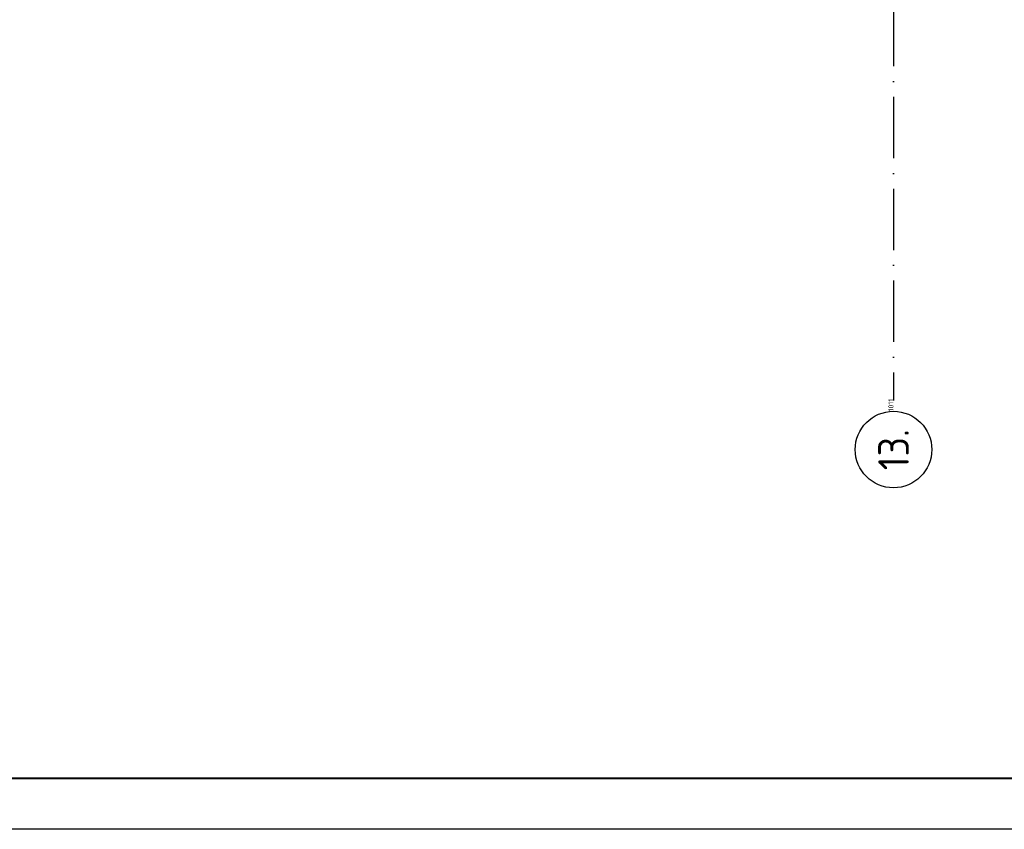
# Model space of a CAD drawing. Header units: millimetres. Extents: x 90707 to 259985, y -1262 to 84291.
# Tile 19 of 85: x 131388 to 141032, y 191 to 8125. Entities that reach past the tile are written whole.
import ezdxf
from ezdxf.enums import TextEntityAlignment as Align

# ---------------------------------------------------------------- set-up
doc = ezdxf.new("R2010")
doc.units = ezdxf.units.MM
doc.header["$LTSCALE"] = 100
doc.linetypes.add('DASHDOT', pattern=[9, 6, -1.5, 0, -1.5])
doc.layers.get('0').update_dxf_attribs({"linetype": 'CONTINUOUS'})
for name, color, linetype in [('AL$7----_STRAMIEN', 1, 'DASHDOT'), ('ALN-----_BLOCKNAAM', 2, 'CONTINUOUS'), ('EL6441--_DATACOM', 3, 'CONTINUOUS'), ('LIJN025', 10, 'CONTINUOUS'), ('LIJN050', 90, 'CONTINUOUS'), ('TEKST25', 10, 'CONTINUOUS'), ('TEKST35', 50, 'CONTINUOUS'), ('TEKST50', 90, 'CONTINUOUS'), ('VOLGNUMMER', 7, 'CONTINUOUS')]:
    doc.layers.add(name, color=color, linetype=linetype)
doc.styles.add('ISO', font='ISO.SHX')
doc.styles.add('ROMAND', font='romand')
doc.styles.get("Standard").update_dxf_attribs({"font": 'iso.shx'})

# ---------------------------------------------------------------- blocks, each defined once
blk = doc.blocks.new('A0-GE')
at = {"layer": 'LIJN025'}
blk.add_lwpolyline([(1500, 841), (1500, 0), (0, 0), (0, 841)], close=True, dxfattribs=at)
at = {"layer": 'LIJN050', "const_width": 0.2}
blk.add_lwpolyline([(1495, 836), (25, 836), (25, 5), (1495, 5)], close=True, dxfattribs=at)
at = {"layer": 'TEKST25', "style": 'ROMAND', "width": 2.899115}
blk.add_attdef('STATUS', text='', height=2.5, dxfattribs=at).set_placement((1454, 71.5), (1493, 71.5), align=Align.FIT)
at = {"layer": 'TEKST25', "style": 'ISO'}
for tag, p in [('E', (1455.25, 66)), ('NAAM-E', (1466.75, 66)), ('DATUM-E', (1485, 66)), ('D', (1455.25, 61)), ('NAAM-D', (1466.75, 61)), ('DATUM-D', (1485, 61)), ('C', (1455.25, 56)), ('NAAM-C', (1466.75, 56)), ('DATUM-C', (1485, 56)), ('B', (1455.25, 51)), ('NAAM-B', (1466.75, 51)), ('DATUM-B', (1485, 51)), ('A', (1455.25, 46)), ('NAAM-A', (1466.75, 46)), ('DATUM-A', (1485, 46))]:
    blk.add_attdef(tag, text='', height=2.5, dxfattribs=at).set_placement(p, align=Align.CENTER)
for tag, p in [('DATUM', (1332.75, 36.25)), ('SCHAAL', (1368, 36.25)), ('GETEKEND', (1398.25, 36.25)), ('GECONTOL.', (1433, 36.25)), ('FORMAAT', (1463.25, 28.25))]:
    blk.add_attdef(tag, p, '', height=2.5, dxfattribs=at)
at = {"layer": 'TEKST35', "style": 'ISO'}
for tag, p in [('PROJECT', (1334.5, 72.5)), ('PLAATS', (1334.5, 63.5)), ('INSTALLATIE-REGEL1', (1334.5, 52.5)), ('INSTALLATIE-REGEL2', (1334.5, 43.5))]:
    blk.add_attdef(tag, p, '', height=4, dxfattribs=at)
blk.add_attdef('PROJ.NR.', text='', height=4, dxfattribs=at).set_placement((1481, 23), align=Align.CENTER)
at = {"layer": 'TEKST50', "style": 'ISO'}
blk.add_attdef('FILE-NAAM', text='', height=5, dxfattribs=at).set_placement((1473.5, 7.5), align=Align.CENTER)
blk = doc.blocks.new('1011')
at = {"layer": 'AL$7----_STRAMIEN', "color": 7, "linetype": 'Continuous'}
blk.add_circle((-750, 0), 750, dxfattribs=at)
at = {"layer": 'AL$7----_STRAMIEN', "color": 3, "linetype": 'Continuous'}
blk.add_attdef('STR-NAAM', text='', height=600, rotation=360, dxfattribs=at).set_placement((-750, 0), align=Align.MIDDLE)
at = {"layer": 'ALN-----_BLOCKNAAM', "linetype": 'Continuous'}
blk.add_text('1011', height=100, dxfattribs=at).set_placement((0, 0))
blk = doc.blocks.new('A$Cca306792')
at = {"layer": 'AL$7----_STRAMIEN', "color": 1}
blk.add_line((48828.5, 22131.7), (48828.5, 5653.9), dxfattribs=at)
at = {"layer": 'AL$7----_STRAMIEN', "xscale": 0.5, "yscale": 0.5, "zscale": 0.5, "rotation": 90}
blk.add_blockref('1011', (48828.3, 5549.5), dxfattribs=at).add_auto_attribs({'STR-NAAM': '13.'})
at = {"layer": 'VOLGNUMMER', "color": 252, "linetype": 'ByBlock'}
for tag, p in [('0.28', (16186.8, 74214.2)), ('0.16', (78892.6, 73104.9)), ('0.17', (62961.4, 72993.7)), ('0.29', (35887.3, 72528.7)), ('0.18', (53124.4, 64542.4)), ('0.701', (85482.2, 63517.2)), ('0.32', (36092.4, 63165.6)), ('0.30', (29365.6, 63127.8)), ('0.12', (90689.5, 63023.6)), ('0.29A', (33164.9, 62744.5)), ('0.30', (38191.2, 61493.7)), ('0.19', (61479.4, 61433)), ('0.27', (17657, 61362.6)), ('0.14', (89762.2, 60088.3)), ('0.33', (45869.2, 59450.3)), ('0.15', (73453.9, 57402.1)), ('0.801', (112714.4, 57073.3)), ('0.25', (28058.4, 57013.2)), ('0.18A', (61029.2, 56759.4)), ('0.26A', (36299, 54851)), ('0.20', (60894.5, 53506.4)), ('0.800', (90980.3, 50804)), ('0.25A', (73288.1, 48435.5)), ('0.300', (94483.1, 48257)), ('0.21', (58702.5, 48177.6)), ('0.24', (35040.6, 47782.8)), ('0.102', (87630.8, 47613.4)), ('0.203', (95794.7, 46197)), ('0.26', (18559.4, 46118.8)), ('0.802', (68387.3, 42721)), ('0.204', (95496.6, 42148.7)), ('0.07B', (66790.5, 38908.8)), ('0.702', (95327.1, 36512.9))]:
    blk.add_attdef(tag, text='', height=250, dxfattribs=at).set_placement(p, align=Align.MIDDLE_CENTER)
at = {"layer": 'VOLGNUMMER', "color": 8, "linetype": 'ByBlock'}
blk.add_attdef('0.600', text='', height=250, dxfattribs=at).set_placement((96800.2, 48299.9), align=Align.MIDDLE_CENTER)

msp = doc.modelspace()

# ---------------------------------------------------------------- block references
at = {"xscale": 100, "yscale": 100, "zscale": 100}
msp.add_blockref('A0-GE', (90707.3, 191.2), dxfattribs=at)
at = {"layer": 'EL6441--_DATACOM'}
msp.add_blockref('A$Cca306792', (91118.2, -1262.1), dxfattribs=at)

doc.saveas('drawing.dxf')
